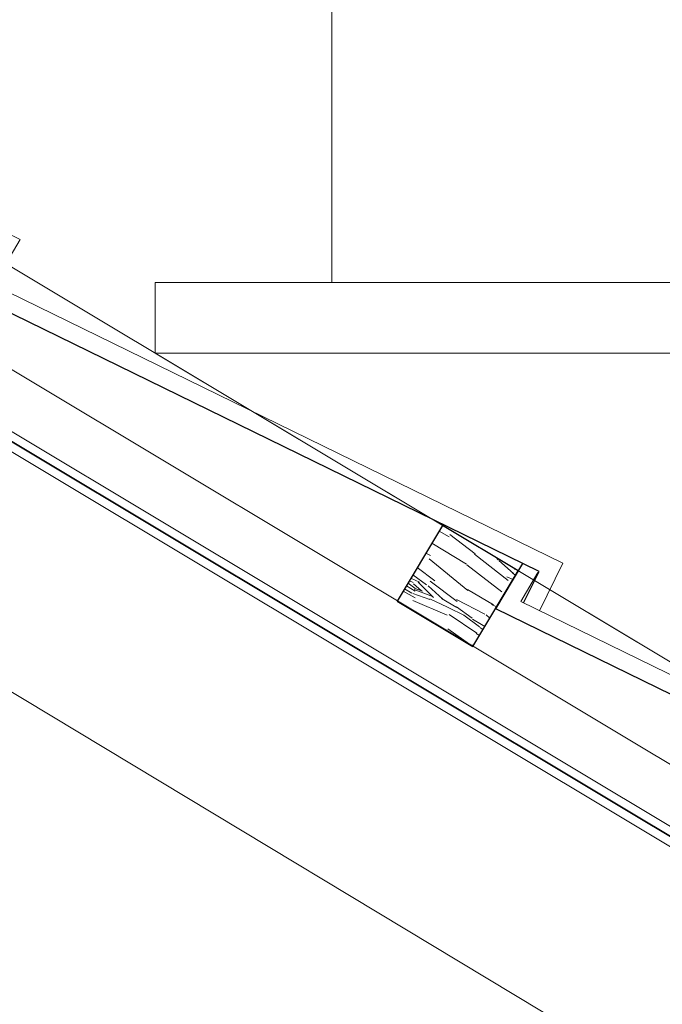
# Model space of a CAD drawing. Header units: millimetres. Extents: x -740 to 33545, y 5178 to 22494.
# Tile 191 of 250: x 9461 to 9498, y 13791 to 13847. Entities that reach past the tile are written whole.
import ezdxf
from ezdxf.lldxf.tags import DXFTag
from ezdxf.xclip import XClip

# ---------------------------------------------------------------- set-up
doc = ezdxf.new("R2010")
doc.units = ezdxf.units.MM
doc.header["$MEASUREMENT"] = 0
doc.header["$XCLIPFRAME"] = 0
for name, color, linetype, lineweight in [('A_izolacja', 252, 'Continuous', 9), ('A_l.przerywana', 252, 'ICAD_ISO03W100', 9), ('A_l.widokowa', 252, 'Continuous', 18), ('A_linie widokowe', 252, 'Continuous', 18), ('l. przekrojowa', 252, 'Continuous', 30), ('l.widokowa', 252, 'Continuous', 15), ('l.wypeĹ‚nien', 252, 'Continuous', 5)]:
    doc.layers.add(name, color=color, linetype=linetype, lineweight=lineweight)
tags = doc.linetypes.add('ICAD_ISO03W100', pattern=[30, 12, -18]).pattern_tags.tags
tags[6:7] = [DXFTag(74, 4), DXFTag(75, 0), DXFTag(340, '0'), DXFTag(46, 1.0), DXFTag(50, 0.0), DXFTag(44, 0.0), DXFTag(45, 0.0)]
tags[4:5] = [DXFTag(74, 4), DXFTag(75, 0), DXFTag(340, '0'), DXFTag(46, 1.0), DXFTag(50, 0.0), DXFTag(44, 0.0), DXFTag(45, 0.0)]

# ---------------------------------------------------------------- blocks, each defined once
blk = doc.blocks.new('MF2E3FC30')
at = {"true_color": 0xffffff}
blk.add_hatch(color=7, dxfattribs=at).paths.add_polyline_path([(106.1282620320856, 264.6918939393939), (106.1282620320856, 232.1617780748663), (159.1593003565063, 232.1617780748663), (159.1593003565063, 264.6918939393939)])
blk = doc.blocks.new('kominek')
at = {"layer": 'A_l.widokowa'}
blk.add_lwpolyline([(4700.399559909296, 10839.63715493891), (4740.399559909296, 10839.63715493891), (4740.399559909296, 10799.63715493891), (4700.399559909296, 10799.63715493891)], close=True, dxfattribs=at)

msp = doc.modelspace()

# ---------------------------------------------------------------- hatches: boundary and pattern name
at = {"layer": 'l.wypeĹ‚nien'}
h = msp.add_hatch(dxfattribs=at)
h.set_pattern_fill('WOOD8', color=256, scale=9.999999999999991, angle=149.0577037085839, style=0)
h.set_pattern_definition([(159.3625037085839, (10214.46767479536, -2666.755441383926), (-56.6028615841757, 22.2736658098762), [1.118029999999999, -110.6853599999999]), (149.0577037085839, (10213.42138575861, -2666.361386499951), (-3.435110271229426, 13.71860114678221), [1.099999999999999, -8.899999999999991]), (130.6228037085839, (10212.47793163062, -2665.795794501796), (-12.01197791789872, 18.86033512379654), [0.94868, -30.67409]), (336.182703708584, (10211.86026697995, -2665.075731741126), (-65.17972982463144, 27.41537904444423), [0.8062300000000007, -79.81635000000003]), (334.2521037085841, (10212.59783289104, -2665.401302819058), (-90.9102837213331, 42.84064307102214), [1.10454, -109.34907]), (315.021503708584, (10213.59270447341, -2665.881126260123), (20.58883636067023, -24.00207816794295), [1.236929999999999, -39.99411999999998]), (139.5954037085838, (10213.78152633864, -2666.344101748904), (-37.74254931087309, 34.28557091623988), [0.60828, -60.21935000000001]), (155.3979037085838, (10213.31833245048, -2665.949828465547), (73.75659410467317, -32.55709117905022), [0.9055400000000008, -89.64831000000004]), (323.347103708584, (10212.49499798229, -2665.572839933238), (72.04994423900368, -54.85257296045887), [1.004990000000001, -99.49377000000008]), (340.367603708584, (10213.30126609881, -2666.172783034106), (-39.44916255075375, 11.99015021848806), [0.5098999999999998, -50.48028999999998]), (154.2521037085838, (10215.18817435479, -2667.303967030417), (90.91028372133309, -42.84064307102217), [1.10454, -109.34907]), (160.3676037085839, (10214.19330277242, -2666.824143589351), (39.44916255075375, -11.99015021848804), [1.0198, -49.97039]), (149.0577037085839, (10213.23278229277, -2666.481506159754), (-3.435110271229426, 13.71860114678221), [1.199999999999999, -8.799999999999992]), (128.5017037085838, (10212.20355960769, -2665.86449670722), (-32.60082407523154, 42.86241375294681), [0.8544, -84.58564000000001]), (145.2436037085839, (10211.6716635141, -2665.195851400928), (-114.9341973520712, 80.56134097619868), [1.50333, -148.82963]), (154.2521037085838, (10210.43655261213, -2664.338821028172), (90.91028372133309, -42.84064307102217), [1.10454, -109.34907]), (149.0577037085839, (10209.44168102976, -2663.858997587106), (-3.435110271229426, 13.71860114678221), [1.099999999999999, -8.899999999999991]), (143.8633037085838, (10217.07508261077, -2668.435151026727), (-80.62684195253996, 59.9942725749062), [1.104539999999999, -109.34907]), (154.2521037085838, (10216.18304593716, -2667.783790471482), (90.91028372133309, -42.84064307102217), [1.10454, -109.34907]), (149.0577037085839, (10217.17791751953, -2668.263613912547), (-3.435110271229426, 13.71860114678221), [0.5999999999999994, -9.39999999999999]), (143.8633037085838, (10216.66330617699, -2667.95510918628), (-80.62684195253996, 59.9942725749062), [1.104539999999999, -109.34907]), (149.0577037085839, (10215.77126950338, -2667.303748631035), (-3.435110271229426, 13.71860114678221), [0.9999999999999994, -8.999999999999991]), (138.7529037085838, (10214.91358393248, -2666.789574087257), (46.31942340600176, -39.4272893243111), [1.11803, -110.68536]), (143.8633037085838, (10214.07296471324, -2666.052444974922), (-80.62684195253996, 59.9942725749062), [1.104539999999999, -109.34907]), (154.2521037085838, (10213.18092803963, -2665.401084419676), (90.91028372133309, -42.84064307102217), [1.10454, -109.34907]), (154.2521037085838, (10212.18605645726, -2664.921260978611), (90.91028372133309, -42.84064307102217), [1.10454, -109.34907]), (157.1878037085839, (10211.19118487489, -2664.441437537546), (56.60287446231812, -22.2736212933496), [1.41421, -69.29646000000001]), (149.0577037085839, (10209.88759016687, -2663.893130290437), (-3.435110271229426, 13.71860114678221), [1.499999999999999, -8.499999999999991]), (161.5865037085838, (10207.14561713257, -2669.244913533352), (-48.02602468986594, 17.13187653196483), [0.9219500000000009, -91.27349000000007]), (154.7683037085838, (10206.27086521, -2668.953693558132), (82.33344863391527, -37.69883899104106), [1.004990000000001, -99.49377000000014]), (140.9276037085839, (10207.14561713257, -2669.244913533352), (-46.31939021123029, 39.42732166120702), [0.70711, -70.00357000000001]), (139.5954037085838, (10206.59665468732, -2668.799222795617), (-37.74254931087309, 34.28557091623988), [1.21655, -59.61107000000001]), (149.0577037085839, (10214.24712262, -2673.15242166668), (-3.435110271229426, 13.71860114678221), [1.199999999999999, -8.799999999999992]), (158.5200037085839, (10213.21789993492, -2672.535412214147), (48.02602105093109, -17.13189141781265), [0.60828, -60.21935]), (307.256303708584, (10212.651871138, -2672.312676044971), (-20.58882449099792, 24.00209265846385), [0.53852, -53.31313]), (316.063103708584, (10212.97787901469, -2672.74130043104), (-66.90822954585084, 63.42940352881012), [1.33417, -132.08247]), (156.1827037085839, (10206.20216300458, -2668.679321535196), (65.17972982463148, -27.41537904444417), [0.8062300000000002, -79.81635000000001]), (141.9327037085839, (10206.20216300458, -2668.679321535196), (-54.8962566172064, 44.56906099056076), [0.8062300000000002, -79.81635000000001]), (149.0577037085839, (10214.14428771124, -2673.32395878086), (-3.435110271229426, 13.71860114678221), [0.7999999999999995, -9.199999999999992]), (315.021503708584, (10213.45813925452, -2672.912619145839), (20.58883636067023, -24.00207816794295), [0.8246199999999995, -40.40643999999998]), (152.4242037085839, (10212.41163181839, -2671.935469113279), (142.3714873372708, -73.69097377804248), [1.702939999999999, -168.5909299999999]), (151.3483037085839, (10210.90214889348, -2671.147140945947), (210.9862617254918, -114.8250718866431), [2.502, -247.6979200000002]), (145.8779037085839, (10208.70651751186, -2669.947473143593), (-140.6648519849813, 95.98645390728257), [1.80278, -178.47479]), (139.5954037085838, (10207.21410093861, -2668.936190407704), (-37.74254931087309, 34.28557091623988), [1.82483, -59.00280000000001]), (138.7529037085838, (10213.7843655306, -2673.924338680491), (46.31942340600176, -39.4272893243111), [1.11803, -110.68536]), (133.1123037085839, (10212.94374631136, -2673.187209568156), (29.16567905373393, -29.14383716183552), [1.456019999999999, -71.34507999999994]), (149.0577037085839, (10211.94865632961, -2672.124290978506), (-3.435110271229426, 13.71860114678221), [1.299999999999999, -8.69999999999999]), (157.1878037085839, (10210.83366508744, -2671.455864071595), (56.60287446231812, -22.2736212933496), [1.41421, -69.29646000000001]), (145.4814037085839, (10209.53007037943, -2670.907556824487), (-123.5111435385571, 85.70296102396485), [1.60312, -158.70907]), (157.8039037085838, (10208.20919092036, -2669.999108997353), (-65.17975128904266, 27.41532294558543), [1.31529, -130.21417]), (163.0939037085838, (10206.99136476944, -2669.502219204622), (30.87230725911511, -6.848400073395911), [1.236930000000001, -39.99412000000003]), (149.0577037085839, (10205.80788972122, -2669.142515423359), (-3.435110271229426, 13.71860114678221), [0.6999999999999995, -9.299999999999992]), (334.2521037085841, (10212.41163181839, -2671.935469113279), (-90.9102837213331, 42.84064307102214), [2.209070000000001, -108.24454]), (153.8213037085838, (10214.60704480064, -2672.55204176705), (99.48712281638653, -47.98242159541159), [2.40832, -118.00763]), (149.0577037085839, (10212.44576452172, -2671.489559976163), (-3.435110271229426, 13.71860114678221), [2.299999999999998, -7.699999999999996]), (144.9721037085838, (10210.47308770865, -2670.306958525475), (-106.3573999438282, 75.41951399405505), [2.807130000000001, -137.5495500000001]), (149.0577037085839, (10208.17440301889, -2668.695732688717), (-3.435110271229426, 13.71860114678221), [2.499999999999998, -7.499999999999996]), (141.9327037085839, (10213.52727825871, -2674.353181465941), (-54.8962566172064, 44.56906099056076), [2.418680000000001, -78.20390000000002]), (142.7175037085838, (10211.62308525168, -2672.861856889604), (-63.47308699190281, 49.71082968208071), [1.81108, -88.74277000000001]), (151.5473037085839, (10210.18208613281, -2671.764805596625), (193.8326584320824, -104.5413880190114), [2.302169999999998, -227.9151199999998]), (155.5775037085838, (10208.15799186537, -2670.667972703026), (238.4234805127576, -107.9548172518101), [3.52278, -348.75552]), (146.0449037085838, (10216.86941279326, -2668.778225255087), (-149.2416363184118, 101.1283088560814), [1.902629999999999, -188.3603499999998]), (157.1878037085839, (10215.29122766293, -2667.71552506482), (56.60287446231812, -22.2736212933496), [2.12132, -68.58936000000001]), (151.4436037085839, (10213.3358356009, -2666.893064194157), (202.4093426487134, -109.6834398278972), [2.40208, -237.80616]), (138.4380037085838, (10211.22597277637, -2665.74481384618), (84.0618666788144, -73.71297235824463), [1.62788, -161.16032]), (149.0577037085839, (10210.00792822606, -2664.664828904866), (-3.435110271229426, 13.71860114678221), [1.999999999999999, -7.999999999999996]), (152.2375037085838, (10217.4864222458, -2667.749002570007), (150.9482507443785, -78.83289614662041), [1.802779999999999, -178.4747899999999]), (143.0487037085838, (10215.8911707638, -2666.909256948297), (80.62681302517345, -59.99430295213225), [1.9105, -189.13923]), (142.3479037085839, (10214.36440308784, -2665.76078820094), (72.04999596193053, -54.85251729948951), [1.71172, -169.4607]), (154.7683037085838, (10213.00917252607, -2664.715154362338), (82.33344863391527, -37.69883899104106), [2.009980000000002, -98.48878000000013]), (161.1525037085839, (10211.19096647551, -2663.858342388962), (87.47521488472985, -29.12193257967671), [1.43178, -141.74643]), (139.5954037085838, (10209.83595431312, -2663.395803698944), (-37.74254931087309, 34.28557091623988), [1.21655, -59.61107000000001]), (145.2436037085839, (10216.50949061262, -2669.378605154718), (-114.9341973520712, 80.56134097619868), [1.50333, -148.82963]), (161.8620037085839, (10215.27437971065, -2668.521574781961), (126.9243800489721, -41.1120491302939), [2.2561, -223.35418]), (149.0577037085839, (10213.13038418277, -2667.819233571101), (-3.435110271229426, 13.71860114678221), [2.499999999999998, -7.499999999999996]), (143.6174037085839, (10210.98617025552, -2666.533797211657), (89.20370412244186, -65.13600027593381), [2.109499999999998, -208.8407299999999]), (142.3479037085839, (10209.28786546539, -2665.282493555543), (72.04999596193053, -54.85251729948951), [1.71172, -169.4607]), (149.0577037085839, (10217.84634442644, -2667.148622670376), (-3.435110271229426, 13.71860114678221), [1.699999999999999, -8.29999999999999]), (140.9276037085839, (10216.38827895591, -2666.274525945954), (-46.31939021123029, 39.42732166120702), [2.82843, -67.88225000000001]), (151.4436037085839, (10214.1924291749, -2664.491762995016), (202.4093426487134, -109.6834398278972), [2.40208, -237.80616]), (154.5852037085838, (10212.08256635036, -2663.34351264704), (-190.3974003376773, 90.82307701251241), [3.114480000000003, -308.3337500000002]), (142.2149037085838, (10213.16735607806, -2674.953561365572), (135.523009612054, -104.5634491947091), [2.517939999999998, -249.2756299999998]), (149.0577037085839, (10211.17739451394, -2673.410819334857), (-3.435110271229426, 13.71860114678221), [2.799999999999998, -7.199999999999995]), (152.7099037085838, (10208.77587491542, -2671.971130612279), (276.1659606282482, -142.240510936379), [4.709560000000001, -466.2469100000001]), (149.0577037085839, (10214.96696698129, -2671.95166186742), (-3.435110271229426, 13.71860114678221), [2.399999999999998, -7.599999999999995]), (144.2941037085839, (10212.90852161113, -2670.717642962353), (-89.20371901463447, 65.13598776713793), [2.408319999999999, -118.00763]), (150.9053037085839, (10210.95291114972, -2669.312086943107), (262.4473915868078, -145.6755583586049), [3.101609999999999, -307.0596399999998]), (151.7840037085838, (10208.24266842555, -2667.803914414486), (176.6788416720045, -94.25808871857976), [2.102380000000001, -208.1355800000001]), (154.2521037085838, (10215.78964625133, -2670.579364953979), (90.91028372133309, -42.84064307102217), [2.20907, -108.24454]), (149.0577037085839, (10213.79990308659, -2669.619718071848), (-3.435110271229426, 13.71860114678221), [3.199999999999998, -6.799999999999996]), (147.1485037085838, (10211.05530925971, -2667.97435953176), (-243.5869371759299, 157.6876763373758), [3.00167, -297.16495]), (145.4814037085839, (10208.53367000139, -2666.346067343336), (-123.5111435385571, 85.70296102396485), [1.60312, -158.70907])])
h.paths.add_polyline_path([(9482.558377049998, 13813.86996420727), (9486.8468049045, 13811.29909148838), (9489.417677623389, 13815.58751934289), (9485.129249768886, 13818.15839206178)])

# ---------------------------------------------------------------- linework, layer by layer
at = {"linetype": 'Continuous', "lineweight": 5}
for points in [[(9894.323741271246, 13562.35673417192), (9446.313795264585, 13830.93454101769), (9446.313795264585, 13830.93454101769)], [(9445.900358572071, 13817.62287325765), (9776.567025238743, 13618.42808106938), (9776.567025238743, 13618.42808106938)]]:
    msp.add_lwpolyline(points, dxfattribs=at)
at = {"layer": 'A_izolacja'}
for points in [[(9896.380439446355, 13565.78747645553), (9445.900358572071, 13835.84610624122)], [(9894.837915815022, 13563.21441974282), (9445.900358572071, 13832.34832092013)]]:
    msp.add_lwpolyline(points, dxfattribs=at)
at = {"layer": 'A_izolacja', "linetype": 'ICAD_ISO03W100', "lineweight": 35, "ltscale": 0.2}
msp.add_lwpolyline([(9894.580828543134, 13562.78557695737), (9445.900358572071, 13831.76535669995)], dxfattribs=at)
at = {"layer": 'A_l.przerywana', "ltscale": 0.3}
msp.add_lwpolyline([(9898.951312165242, 13570.07590431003), (9449.862996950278, 13839.30018349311)], dxfattribs=at)
at = {"layer": 'A_linie widokowe'}
for points in [[(9528.850461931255, 13831.92246712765), (9468.850461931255, 13831.92246712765), (9468.850461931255, 13827.91737436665), (9528.850461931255, 13827.91737436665)], [(9528.850461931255, 13791.94793093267), (9468.850461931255, 13827.91737436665), (9468.850461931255, 13827.91737436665), (9528.850461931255, 13827.91737436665)]]:
    msp.add_lwpolyline(points, close=True, dxfattribs=at)
at = {"layer": 'l. przekrojowa'}
msp.add_lwpolyline([(9489.417677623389, 13815.58751934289), (9485.129249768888, 13818.15839206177), (9482.558377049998, 13813.86996420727), (9486.846804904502, 13811.29909148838), (9489.417677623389, 13815.58751934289)], dxfattribs=at)
at = {"layer": 'l.widokowa'}
for points in [[(9490.62364934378, 13813.32290740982), (9491.938191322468, 13816.01363466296), (9459.654630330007, 13831.78561456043), (9461.184570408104, 13834.36617329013), (9450.098494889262, 13839.7822226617)], [(9550.661639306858, 13777.33068934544), (9551.976181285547, 13780.02141659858), (9519.692620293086, 13795.79339649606), (9521.222560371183, 13798.37395522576), (9489.557499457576, 13813.84376985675), (9490.534538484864, 13815.49174720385)]]:
    msp.add_lwpolyline(points, dxfattribs=at)
at = {"layer": 'l.widokowa', "lineweight": 30}
for points in [[(9489.725143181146, 13813.76186831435), (9490.6007242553, 13815.55408940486), (9458.24154303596, 13831.36301320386), (9459.77148311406, 13833.94357193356), (9449.659533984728, 13838.88371649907)], [(9549.763133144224, 13777.76965024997), (9550.63871421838, 13779.56187134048), (9518.279532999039, 13795.37079513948), (9519.809473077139, 13797.95135386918), (9488.14441216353, 13813.42116850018), (9489.674352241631, 13816.00172722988)]]:
    msp.add_lwpolyline(points, dxfattribs=at)

# ---------------------------------------------------------------- block references
ref = msp.add_blockref('MF2E3FC30', (8054.520513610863, 11171.87510949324), dxfattribs=dict(xscale=9.994634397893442, yscale=9.994634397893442, zscale=9.994634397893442))
XClip(ref).set_block_clipping_path([(130.7823172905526, 259.4467023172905), (147.7257754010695, 259.4467023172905), (147.7257754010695, 259.7114438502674), (130.7823172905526, 259.7114438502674), (130.7823172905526, 259.4467023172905)])
ref = msp.add_blockref('MF2E3FC30', (8054.520513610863, 11171.87510949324), dxfattribs=dict(xscale=9.994634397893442, yscale=9.994634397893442, zscale=9.994634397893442))
XClip(ref).set_block_clipping_path([(130.5175757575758, 259.1819607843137), (148.2552584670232, 259.1819607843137), (148.2552584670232, 259.4467023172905), (130.5175757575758, 259.4467023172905), (130.5175757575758, 259.1819607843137)])
ref = msp.add_blockref('MF2E3FC30', (8054.520513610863, 11171.87510949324), dxfattribs=dict(xscale=9.994634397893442, yscale=9.994634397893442, zscale=9.994634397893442))
XClip(ref).set_block_clipping_path([(129.9880926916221, 258.9172192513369), (148.7847415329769, 258.9172192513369), (148.7847415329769, 259.1819607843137), (129.9880926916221, 259.1819607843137), (129.9880926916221, 258.9172192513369)])
at = {"layer": 'l.wypeĹ‚nien', "xscale": -1}
msp.add_blockref('kominek', (14219.25002184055, 3032.28531218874), dxfattribs=at)

doc.saveas('drawing.dxf')
